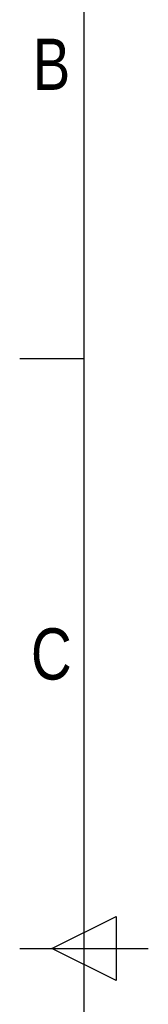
# Model space of a CAD drawing. Header units: millimetres. Extents: x 0 to 420, y 0 to 297.
# Tile 4 of 13: x 0 to 10, y 144 to 223. Entities that reach past the tile are written whole.
import ezdxf

# ---------------------------------------------------------------- set-up
doc = ezdxf.new("R2010")
doc.units = ezdxf.units.MM
doc.layers.add('CARTIGLIO', color=140, linetype='Continuous')
doc.styles.add('SLDTEXTSTYLE2', font='TXT', dxfattribs={"width": 0.821468})

msp = doc.modelspace()

# ---------------------------------------------------------------- linework, layer by layer
at = {"layer": 'CARTIGLIO', "linetype": 'Continuous'}
for p, q in [((5.1801, 291.8226), (5.1801, 5.171)), ((5.1801, 196.0996), (0.0059, 196.0996)), ((2.593, 148.4968), (7.7672, 151.0839)), ((7.7672, 151.0839), (7.7672, 145.9097)), ((0.0059, 148.4968), (10.3543, 148.4968)), ((7.7672, 145.9097), (2.593, 148.4968))]:
    msp.add_line(p, q, dxfattribs=at)

# ---------------------------------------------------------------- texts
at = {"layer": 'CARTIGLIO', "char_height": 4.1394, "attachment_point": 2, "style": 'SLDTEXTSTYLE2'}
for s, insert in [('B', (2.5598, 221.9541)), ('C', (2.5496, 174.3514))]:
    msp.add_mtext(s, dxfattribs=dict(at, insert=insert))

doc.saveas('drawing.dxf')
